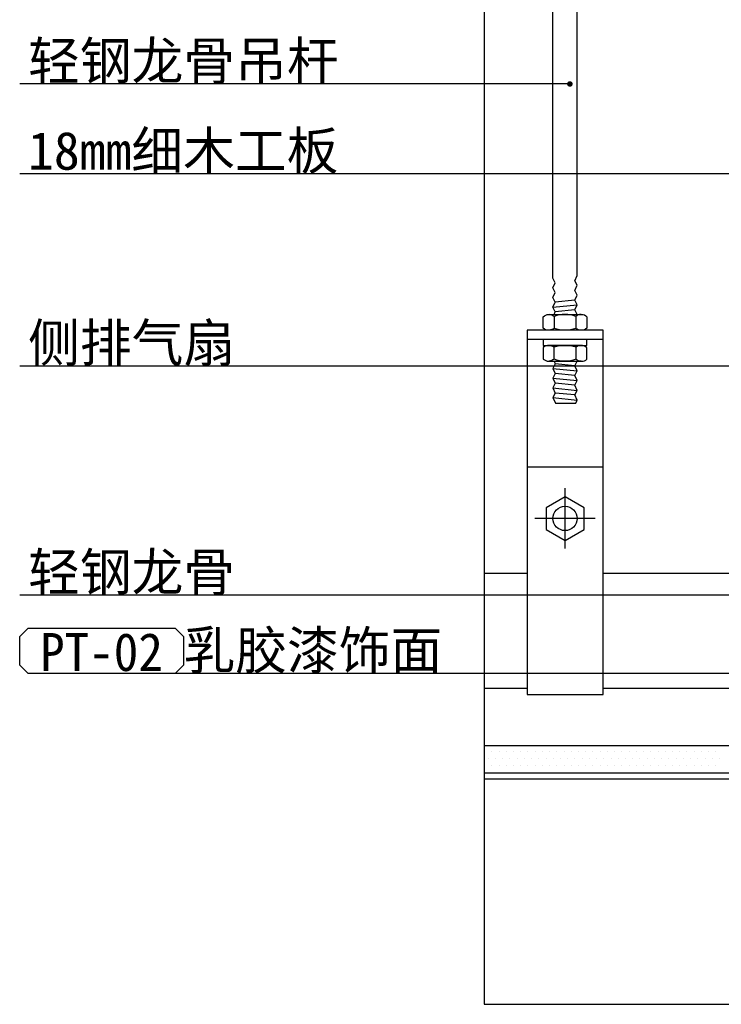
# Model space of a CAD drawing. Header units: millimetres. Extents: x -53 to 3023, y -53 to 2153.
# Tile 45 of 52: x 1389 to 1620, y 1534 to 1859. Entities that reach past the tile are written whole.
import ezdxf

# ---------------------------------------------------------------- set-up
doc = ezdxf.new("R2010")
doc.units = ezdxf.units.MM
doc.header["$LTSCALE"] = 5
doc.linetypes.add('DASH', pattern=[0.35, 0.25, -0.1])
doc.layers.get('Defpoints').update_dxf_attribs({"color": 8})
for name, color, linetype in [('8', 8, 'Continuous'), ('A-建筑-拆墙', 251, 'Continuous'), ('E--图例', 3, 'Continuous'), ('E-文本', 7, 'Continuous'), ('F-文本', 61, 'Continuous'), ('Q-立面-完成面造型线', 6, 'Continuous'), ('Q-立面-次粗线', 31, 'Continuous'), ('Q-立面-粗线', 30, 'Continuous')]:
    doc.layers.add(name, color=color, linetype=linetype)
doc.styles.add('-宋体', font='SimSun.ttf', dxfattribs={"width": 0.8})
doc.styles.get("Standard").update_dxf_attribs({"font": 'SimSun.ttf'})
doc.styles.add('TXT', font='gbenor.shx', dxfattribs={"width": 0.7})
doc.dimstyles.new('1', dxfattribs={"dimscale": 0, "dimtxt": 2.5, "dimasz": 1.5, "dimexe": 1, "dimexo": 0, "dimgap": 0.3, "dimtad": 1, "dimdec": 0, "dimzin": 0, "dimdsep": 46, "dimtxsty": 'Standard', "dimblk": 'ARCHTICK', "dimcen": 0.09, "dimclrd": 8, "dimclre": 8, "dimclrt": 4, "dimadec": 0, "dimazin": 0, "dimtfac": 1, "dimtdec": 0, "dimtix": 1, "dimtofl": 0, "dimtmove": 2, "dimatfit": 3, "dimldrblk": 'DOTSMALL', "dimfxl": 5, "dimfxlon": 1, "dimtolj": 1, "dimtzin": 0, "dimarcsym": 0})

# ---------------------------------------------------------------- blocks, each defined once
blk = doc.blocks.new('A$C09D450D1')
at = {"layer": '8'}
for p, q in [((-50, 24.00000000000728), (-50, 58.00000000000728)), ((-50, 58.00000000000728), (0, 58.00000000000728)), ((0, 58.00000000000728), (0, 24.00000000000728)), ((-42, 26.85973027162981), (-42, 51.32409618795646)), ((-42, 51.32409618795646), (-8, 51.32409618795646)), ((-8, 51.32409618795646), (-8, 26.85973027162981)), ((-36.5, 23.85973027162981), (-42, 26.85973027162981)), ((-8, 26.85973027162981), (-13.5, 23.85973027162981)), ((-41.5, 21.00000000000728), (-50, 24.00000000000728)), ((-36.5, 14.00000000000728), (-36.5, 23.85973027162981)), ((-13.5, 23.85973027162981), (-13.5, 14.00000000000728)), ((0, 24.00000000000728), (-8.5, 21.00000000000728)), ((-41.5, 16.00000000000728), (-41.5, 21.00000000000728)), ((-8.5, 21.00000000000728), (-8.5, 16.00000000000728)), ((-45, 19.00000000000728), (-50, 19.00000000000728)), ((-50, 19.00000000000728), (-50, 7.275957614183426e-12)), ((-49.5, 0.500000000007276), (-49.5, 18.50000000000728)), ((-49.5, 18.50000000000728), (-45.5, 18.50000000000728)), ((-45.5, 18.50000000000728), (-45.5, 16.00000000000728)), ((-45, 16.00000000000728), (-45, 19.00000000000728)), ((-43.24737165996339, 16.67150232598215), (-42.51483333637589, 17.99999912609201)), ((-42.9966365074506, 16.02577210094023), (-43.24737165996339, 16.67150232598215)), ((-42.51483333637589, 17.99999912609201), (-41.87799733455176, 17.1789917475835)), ((-41.87799733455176, 17.1789917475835), (-42.03991536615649, 16.38033246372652)), ((-42.03991536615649, 16.38033246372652), (-41.76638301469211, 15.74305086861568)), ((-7.960084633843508, 16.38033246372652), (-8.23361698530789, 15.74305086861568)), ((-7.485166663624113, 17.99999912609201), (-8.122002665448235, 17.1789917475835)), ((-8.122002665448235, 17.1789917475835), (-7.960084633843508, 16.38033246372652)), ((-6.752628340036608, 16.67150232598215), (-7.485166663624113, 17.99999912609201)), ((-7.003363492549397, 16.02577210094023), (-6.752628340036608, 16.67150232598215)), ((0, 19.00000000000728), (-5, 19.00000000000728)), ((-5, 19.00000000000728), (-5, 16.00000000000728)), ((-4.5, 16.00000000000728), (-4.5, 18.50000000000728)), ((-4.5, 18.50000000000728), (-0.5, 18.50000000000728)), ((-0.5, 18.50000000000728), (-0.5, 0.500000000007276)), ((0, 7.275957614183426e-12), (0, 19.00000000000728)), ((-49.5, 8.000000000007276), (-49.5, 16.00000000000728)), ((-49.5, 16.00000000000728), (-41.5, 16.00000000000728)), ((-45.5, 16.00000000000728), (-45, 16.00000000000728)), ((-43.58039222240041, 12.07450314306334), (-43.16856821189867, 13.00744412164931)), ((-43.42972656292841, 13.64931151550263), (-43.11061115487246, 14.50622806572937)), ((-43.16856821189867, 13.00744412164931), (-43.42972656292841, 13.64931151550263)), ((-43.31575191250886, 15.1688555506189), (-42.9966365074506, 16.02577210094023)), ((-43.11061115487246, 14.50622806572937), (-43.31575191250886, 15.1688555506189)), ((-41.76638301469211, 15.74305086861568), (-41.9627098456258, 14.93163970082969)), ((-41.9627098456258, 14.93163970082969), (-41.64359443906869, 14.31125116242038)), ((-41.64359443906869, 14.31125116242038), (-41.8143465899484, 13.50931795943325)), ((-41.8143465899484, 13.50931795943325), (-41.48287986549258, 12.85184014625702)), ((-13.5, 14.00000000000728), (-36.5, 14.00000000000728)), ((-8.1856534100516, 13.50931795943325), (-8.517120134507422, 12.85184014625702)), ((-8.5, 16.00000000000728), (-0.5, 16.00000000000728)), ((-8.037290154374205, 14.93163970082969), (-8.356405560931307, 14.31125116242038)), ((-8.356405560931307, 14.31125116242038), (-8.1856534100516, 13.50931795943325)), ((-8.23361698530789, 15.74305086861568), (-8.037290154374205, 14.93163970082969)), ((-6.684248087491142, 15.1688555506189), (-7.003363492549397, 16.02577210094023)), ((-6.889388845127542, 14.50622806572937), (-6.684248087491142, 15.1688555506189)), ((-6.570273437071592, 13.64931151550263), (-6.889388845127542, 14.50622806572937)), ((-6.831431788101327, 13.00744412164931), (-6.570273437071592, 13.64931151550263)), ((-6.419607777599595, 12.07450314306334), (-6.831431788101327, 13.00744412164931)), ((-5, 16.00000000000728), (-4.5, 16.00000000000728)), ((-0.5, 16.00000000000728), (-0.5, 8.000000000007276)), ((-43.76483335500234, 8.816665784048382), (-43.25257408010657, 9.794730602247)), ((-43.68969401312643, 10.45849440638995), (-43.2253570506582, 11.42575978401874)), ((-43.25257408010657, 9.794730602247), (-43.68969401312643, 10.45849440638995)), ((-43.2253570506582, 11.42575978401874), (-43.58039222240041, 12.07450314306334)), ((-41.48287986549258, 12.85184014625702), (-41.77268053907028, 11.96412095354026)), ((-41.77268053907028, 11.96412095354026), (-41.35352561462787, 11.31066907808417)), ((-41.35352561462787, 11.31066907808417), (-41.74901803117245, 10.34561960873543)), ((-41.74901803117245, 10.34561960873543), (-41.26483331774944, 9.666665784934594)), ((-8.250981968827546, 10.34561960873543), (-8.735166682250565, 9.666665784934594)), ((-8.22731946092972, 11.96412095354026), (-8.64647438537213, 11.31066907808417)), ((-8.64647438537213, 11.31066907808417), (-8.250981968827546, 10.34561960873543)), ((-8.517120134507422, 12.85184014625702), (-8.22731946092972, 11.96412095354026)), ((-6.774642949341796, 11.42575978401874), (-6.419607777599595, 12.07450314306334)), ((-6.310305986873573, 10.45849440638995), (-6.774642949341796, 11.42575978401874)), ((-6.747425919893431, 9.794730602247), (-6.310305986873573, 10.45849440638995)), ((-6.235166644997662, 8.816665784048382), (-6.747425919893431, 9.794730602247)), ((-0.5, 8.000000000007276), (-49.5, 8.000000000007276)), ((-43.34816668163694, 8.129165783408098), (-43.76483335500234, 8.816665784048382)), ((-43.76483335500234, 7.141665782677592), (-43.34816668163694, 8.129165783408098)), ((-43.34816668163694, 6.43749911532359), (-43.76483335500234, 7.141665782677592)), ((-41.26483331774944, 7.999999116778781), (-41.68149998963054, 7.037499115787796)), ((-41.68149998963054, 7.037499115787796), (-41.26483331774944, 6.333332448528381)), ((-41.26483331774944, 9.666665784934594), (-41.65649999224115, 8.704165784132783)), ((-41.65649999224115, 8.704165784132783), (-41.26483331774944, 7.999999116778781)), ((-8.735166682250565, 9.666665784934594), (-8.343500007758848, 8.704165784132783)), ((-8.343500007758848, 8.704165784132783), (-8.735166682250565, 7.999999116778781)), ((-8.735166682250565, 7.999999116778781), (-8.318500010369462, 7.037499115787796)), ((-8.318500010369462, 7.037499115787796), (-8.735166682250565, 6.333332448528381)), ((-6.65183331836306, 8.129165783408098), (-6.235166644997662, 8.816665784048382)), ((-6.235166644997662, 7.141665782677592), (-6.65183331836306, 8.129165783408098)), ((-6.65183331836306, 6.43749911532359), (-6.235166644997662, 7.141665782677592)), ((-43.76483335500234, 5.474999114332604), (-43.34816668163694, 6.43749911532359)), ((-43.34816668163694, 4.77083244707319), (-43.76483335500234, 5.474999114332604)), ((-43.76483335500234, 3.799999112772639), (-43.34816668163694, 4.77083244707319)), ((-43.34816668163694, 3.104165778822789), (-43.76483335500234, 3.799999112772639)), ((-41.26483331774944, 6.333332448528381), (-41.68149998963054, 5.370832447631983)), ((-41.68149998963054, 5.370832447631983), (-41.26483331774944, 4.666665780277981)), ((-41.26483331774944, 4.666665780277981), (-41.68149998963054, 3.695832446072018)), ((-41.68149998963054, 3.695832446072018), (-41.26483331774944, 2.991665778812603)), ((-8.735166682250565, 6.333332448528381), (-8.318500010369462, 5.370832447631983)), ((-8.318500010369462, 5.370832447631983), (-8.735166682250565, 4.666665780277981)), ((-8.735166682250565, 4.666665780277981), (-8.318500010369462, 3.695832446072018)), ((-8.318500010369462, 3.695832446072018), (-8.735166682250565, 2.991665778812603)), ((-6.235166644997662, 5.474999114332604), (-6.65183331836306, 6.43749911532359)), ((-6.65183331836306, 4.77083244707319), (-6.235166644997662, 5.474999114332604)), ((-6.235166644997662, 3.799999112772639), (-6.65183331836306, 4.77083244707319)), ((-6.65183331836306, 3.104165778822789), (-6.235166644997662, 3.799999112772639)), ((-50, 7.275957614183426e-12), (-37, 7.275957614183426e-12)), ((-37.0811388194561, 0.500000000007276), (-49.5, 0.500000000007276)), ((-43.76483335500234, 2.141665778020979), (-43.34816668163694, 3.104165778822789)), ((-43.76483335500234, 2.141665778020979), (-43.76483335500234, 2.141665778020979)), ((-43.76483335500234, -5.625000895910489), (-43.76483335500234, 2.141665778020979)), ((-41.26483331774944, 2.991665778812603), (-41.68149998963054, 2.062499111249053)), ((-41.68149998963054, 2.062499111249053), (-41.26483331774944, 1.333332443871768)), ((-41.26483331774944, 1.333332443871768), (-41.26483331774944, -5.625000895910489)), ((-34, 1.527046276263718), (-37.0811388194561, 0.500000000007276)), ((-37, 7.275957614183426e-12), (-34, 1.000000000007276)), ((-31, 0.527046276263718), (-34, 1.527046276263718)), ((-34, 1.000000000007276), (-31, 7.275957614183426e-12)), ((-28, 1.527046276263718), (-31, 0.527046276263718)), ((-31, 7.275957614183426e-12), (-28, 1.000000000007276)), ((-25, 0.527046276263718), (-28, 1.527046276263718)), ((-28, 1.000000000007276), (-25, 7.275957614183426e-12)), ((-22, 1.527046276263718), (-25, 0.527046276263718)), ((-25, 7.275957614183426e-12), (-22, 1.000000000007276)), ((-19, 0.527046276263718), (-22, 1.527046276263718)), ((-22, 1.000000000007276), (-19, 7.275957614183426e-12)), ((-16, 1.527046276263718), (-19, 0.527046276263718)), ((-19, 7.275957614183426e-12), (-16, 1.000000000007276)), ((-12.91886116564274, 0.500000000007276), (-16, 1.527046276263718)), ((-16, 1.000000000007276), (-13, 7.275957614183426e-12)), ((-13, 7.275957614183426e-12), (0, 7.275957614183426e-12)), ((-0.5, 0.500000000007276), (-12.91886116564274, 0.500000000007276)), ((-8.735166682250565, 2.991665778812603), (-8.318500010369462, 2.062499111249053)), ((-8.318500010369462, 2.062499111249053), (-8.735166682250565, 1.333332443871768)), ((-8.735166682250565, 1.333332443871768), (-8.735166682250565, -5.625000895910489)), ((-6.235166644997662, 2.141665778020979), (-6.65183331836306, 3.104165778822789)), ((-6.235166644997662, 2.141665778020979), (-6.235166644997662, 2.141665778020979)), ((-6.235166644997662, -5.625000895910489), (-6.235166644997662, 2.141665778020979)), ((-45.01483337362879, -7.000000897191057), (-43.76483335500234, -5.625000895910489)), ((-41.26483331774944, -5.625000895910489), (-40.01483329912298, -7.000000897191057)), ((-8.735166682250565, -5.625000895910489), (-9.985166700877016, -7.000000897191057)), ((-4.98516662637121, -7.000000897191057), (-6.235166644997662, -5.625000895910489)), ((-40.01483329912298, -7.000000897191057), (-45.01483337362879, -7.000000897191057)), ((-9.985166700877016, -7.000000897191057), (-4.98516662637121, -7.000000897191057))]:
    blk.add_line(p, q, dxfattribs=at)
blk = doc.blocks.new('*E25')
at = {"layer": '8'}
for p, q in [((5.978216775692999, 30.73439037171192, 9.99999993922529e-09), (4.682978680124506, 30.60486656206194, 9.99999993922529e-09)), ((4.530597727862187, 30.26962846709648, 9.99999993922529e-09), (6.130597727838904, 30.42962846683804, 9.99999993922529e-09)), ((5.978216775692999, 30.09439037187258, 9.99999993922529e-09), (4.682978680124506, 29.9648665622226, 9.99999993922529e-09)), ((4.610349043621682, 29.66483887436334, 9.99999993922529e-09), (4.610349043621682, 28.87475091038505, 9.99999993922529e-09)), ((6.050846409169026, 29.66483887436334, 9.99999993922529e-09), (6.050846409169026, 28.87475091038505, 9.99999993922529e-09)), ((7.830597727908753, 28.15000017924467, 9.99999993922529e-09), (2.830597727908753, 28.15000017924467, 9.99999993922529e-09)), ((4.610534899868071, 26.83516148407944, 9.99999993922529e-09), (4.610534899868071, 27.62524944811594, 9.99999993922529e-09)), ((6.051032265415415, 26.83516148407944, 9.99999993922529e-09), (6.051032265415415, 27.62524944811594, 9.99999993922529e-09)), ((4.530783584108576, 26.2303718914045, 9.99999993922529e-09), (6.130783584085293, 26.07037189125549, 9.99999993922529e-09)), ((5.97840262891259, 26.40560998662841, 9.99999993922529e-09), (4.683164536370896, 26.53513379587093, 9.99999993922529e-09)), ((4.530783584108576, 25.5903718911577, 9.99999993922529e-09), (6.130783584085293, 25.43037189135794, 9.99999993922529e-09)), ((5.97840262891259, 25.76560998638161, 9.99999993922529e-09), (4.683164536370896, 25.89513379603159, 9.99999993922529e-09)), ((4.530783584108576, 24.95037189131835, 9.99999993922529e-09), (6.130783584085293, 24.79037189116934, 9.99999993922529e-09)), ((5.97840262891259, 25.12560998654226, 9.99999993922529e-09), (4.683164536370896, 25.25513379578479, 9.99999993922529e-09)), ((4.530783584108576, 24.31037189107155, 9.99999993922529e-09), (6.130783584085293, 24.15037189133, 9.99999993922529e-09)), ((5.97840262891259, 24.48560998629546, 9.99999993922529e-09), (4.683164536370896, 24.61513379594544, 9.99999993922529e-09)), ((4.694749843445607, 23.94964611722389, 9.99999993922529e-09), (6.030420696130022, 23.94964611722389, 9.99999993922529e-09)), ((2.830597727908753, 19.75000017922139, 9.99999993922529e-09), (7.830597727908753, 19.75000017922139, 9.99999993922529e-09)), ((5.330597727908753, 14.36414652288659, 9.99999993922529e-09), (5.330597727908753, 18.33585383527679, 9.99999993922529e-09)), ((7.316451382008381, 16.35000017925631, 9.99999993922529e-09), (3.344744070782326, 16.35000017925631, 9.99999993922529e-09)), ((0, 12.74319217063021, 9.99999993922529e-09), (2.830597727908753, 12.74319217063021, 9.99999993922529e-09)), ((7.830597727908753, 12.74319217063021, 9.99999993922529e-09), (47.33059772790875, 12.74319217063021, 9.99999993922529e-09)), ((2.830597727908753, 5.150000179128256, 9.99999993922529e-09), (0, 5.150000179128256, 9.99999993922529e-09)), ((47.33059772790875, 5.15000017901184, 9.99999993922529e-09), (7.830597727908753, 5.150000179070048, 9.99999993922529e-09))]:
    blk.add_line(p, q, dxfattribs=at)
at = {"layer": '8', "elevation": 9.99999993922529e-09}
for points in [[(4.603308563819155, 29.78959230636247), (4.682978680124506, 29.9648665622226), (4.530597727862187, 30.26962846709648), (4.682978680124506, 30.60486656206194), (4.530597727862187, 30.90962846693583), (4.682978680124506, 31.24486656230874), (4.530597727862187, 31.54962846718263), (4.682978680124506, 31.88486656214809), (4.530597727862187, 32.18962846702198), (4.5305974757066, 65.90841172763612)], [(6.130597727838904, 29.78962846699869), (5.978216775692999, 30.09439037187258), (6.130597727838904, 30.42962846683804), (5.978216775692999, 30.73439037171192), (6.130597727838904, 31.06962846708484), (5.978216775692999, 31.37439037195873), (6.130597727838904, 31.70962846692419), (5.978216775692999, 32.01439037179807), (6.130597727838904, 32.34962846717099), (6.130597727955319, 65.90841172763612)], [(3.890286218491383, 28.15000017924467), (3.890286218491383, 27.75000017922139), (6.771280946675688, 27.75000017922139), (6.771280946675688, 28.15000017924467)], [(4.603494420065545, 26.71040805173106), (4.683164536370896, 26.53513379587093), (4.530783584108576, 26.2303718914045), (4.683164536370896, 25.89513379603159), (4.530783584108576, 25.5903718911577), (4.683164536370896, 25.25513379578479), (4.530783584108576, 24.95037189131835), (4.683164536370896, 24.61513379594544), (4.530783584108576, 24.31037189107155), (4.694749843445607, 23.94964611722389)], [(6.030420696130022, 23.94964611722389), (6.130783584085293, 24.15037189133), (5.97840262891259, 24.48560998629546), (6.130783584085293, 24.79037189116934), (5.97840262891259, 25.12560998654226), (6.130783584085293, 25.43037189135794), (5.97840262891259, 25.76560998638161), (6.130783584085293, 26.07037189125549), (5.97840262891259, 26.40560998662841), (6.130783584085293, 26.71037189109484)]]:
    blk.add_lwpolyline(points, dxfattribs=at)
for points in [[(4.603308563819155, 29.78959230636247), (6.130597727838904, 29.78962846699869), (6.414873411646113, 29.78963519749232, -0.2264100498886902), (6.771095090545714, 29.64404708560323), (6.771095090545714, 28.89554269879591, -0.193582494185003), (6.383469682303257, 28.75000017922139), (6.010411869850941, 28.75000017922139), (4.650411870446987, 28.75000017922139), (4.277727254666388, 28.75000017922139, -0.2015784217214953), (3.890100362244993, 28.89554269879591), (3.890100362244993, 29.64404708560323, -0.2037215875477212), (4.246323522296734, 29.78958385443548)], [(4.603494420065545, 26.71040805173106), (6.130783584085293, 26.71037189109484), (6.415059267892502, 26.71036516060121, 0.2264100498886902), (6.771280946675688, 26.8559532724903), (6.771280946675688, 27.60445765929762, 0.193582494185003), (6.383655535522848, 27.75000017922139), (6.01059772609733, 27.75000017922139), (4.650597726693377, 27.75000017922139), (4.277913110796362, 27.75000017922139, 0.2015784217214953), (3.890286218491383, 27.60445765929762), (3.890286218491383, 26.8559532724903, 0.2037215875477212), (4.246509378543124, 26.71041650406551)]]:
    blk.add_lwpolyline(points, format="xyb", close=True, dxfattribs=at)
for points in [[(6.383469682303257, 29.789589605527, 0.2192943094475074), (6.050846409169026, 29.66483887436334, 0.1732050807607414), (4.610349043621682, 29.66483887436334, 0.1022420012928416), (4.277727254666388, 29.789589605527)], [(6.383469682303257, 28.75000017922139, -0.2192943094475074), (6.050846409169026, 28.87475091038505, -0.1732050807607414), (4.610349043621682, 28.87475091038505, -0.1022420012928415), (4.277727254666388, 28.75000017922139)], [(6.383655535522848, 27.75000017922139, 0.2192943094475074), (6.051032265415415, 27.62524944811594, 0.1732050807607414), (4.610534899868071, 27.62524944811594, 0.1022420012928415), (4.277913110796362, 27.75000017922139)], [(6.383655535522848, 26.71041075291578, -0.2192943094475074), (6.051032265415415, 26.83516148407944, -0.1732050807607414), (4.610534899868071, 26.83516148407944, -0.1022420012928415), (4.277913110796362, 26.71041075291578)]]:
    blk.add_lwpolyline(points, format="xyb", dxfattribs=at)
for points in [[(7.830597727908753, 4.750000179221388), (7.830597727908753, 28.75000017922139), (2.830597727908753, 28.75000017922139), (2.830597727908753, 4.750000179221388)], [(5.330597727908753, 17.78013379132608), (4.083090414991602, 17.05988510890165), (4.083090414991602, 15.6193877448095), (5.330597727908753, 14.89913906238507), (6.578105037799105, 15.6193877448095), (6.578105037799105, 17.05988510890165)]]:
    blk.add_lwpolyline(points, close=True, dxfattribs=at)
at = {"layer": '8'}
blk.add_circle((5.330597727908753, 16.35000017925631, 9.99999993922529e-09), 0.7999999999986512, dxfattribs=at)
at = {"layer": '8', "extrusion": (0, 0, -1), "xscale": 0.1999999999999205, "yscale": 0.1999999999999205, "zscale": -0.1999999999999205}
blk.add_blockref('A$C09D450D1', (-47.33059772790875, 1.400000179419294, -9.99999993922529e-09), dxfattribs=at)
blk = doc.blocks.new('_ArchTick')
at = {"color": 0, "linetype": 'ByBlock', "const_width": 0.15}
blk.add_lwpolyline([(-0.5, -0.5), (0.5, 0.5)], dxfattribs=at)
blk = doc.blocks.new('材料编号1')
at = {"layer": 'E--图例', "color": 3}
blk.add_lwpolyline([(8.715155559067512, -1.898066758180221), (8.715155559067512, -0.6366033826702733), (8.345887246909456, -0.2673350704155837), (1.889200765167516, -0.2673350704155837), (1.519932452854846, -0.6366033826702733), (1.519932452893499, -1.898066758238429), (1.889200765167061, -2.267335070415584), (8.345887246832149, -2.26733507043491)], close=True, dxfattribs=at)
at = {"layer": 'E-文本', "style": 'TXT', "width": 0.7}
blk.add_attdef('编号', (1.608281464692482, -2.295733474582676), '', height=2, dxfattribs=at)
blk = doc.blocks.new('0')
at = {"layer": 'Defpoints', "linetype": 'Continuous'}
blk.add_lwpolyline([(-535083.1927045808, 505345.3608011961), (-534905.5166143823, 505345.3608011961), (-534905.5166143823, 505426.9268031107), (-535083.1927045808, 505426.9268031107)], close=True, dxfattribs=at)
at = {"layer": 'Q-立面-完成面造型线', "ltscale": 0.1999999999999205}
blk.add_line((-535083.1927045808, 505360.218391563, 1.378868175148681), (-534979.0248296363, 505360.218391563, 1.378868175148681), dxfattribs=at)
at = {"layer": 'Q-立面-次粗线', "ltscale": 0.1999999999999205}
for p, q in [((-535083.1927045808, 505362.418391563, 1.378868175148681), (-534979.4248296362, 505362.418391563, 1.378868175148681)), ((-535083.165665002, 505362.047141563, 1.378868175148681), (-535083.165665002, 505362.047141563, 1.378868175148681)), ((-535082.689415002, 505362.047141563, 1.378868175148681), (-535082.689415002, 505362.047141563, 1.378868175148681)), ((-535082.2131650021, 505362.047141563, 1.378868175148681), (-535082.2131650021, 505362.047141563, 1.378868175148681)), ((-535081.7369150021, 505362.047141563, 1.378868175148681), (-535081.7369150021, 505362.047141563, 1.378868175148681)), ((-535081.2606650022, 505362.047141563, 1.378868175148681), (-535081.2606650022, 505362.047141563, 1.378868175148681)), ((-535080.7844150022, 505362.047141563, 1.378868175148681), (-535080.7844150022, 505362.047141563, 1.378868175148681)), ((-535080.3081650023, 505362.047141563, 1.378868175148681), (-535080.3081650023, 505362.047141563, 1.378868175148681)), ((-535079.8319150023, 505362.047141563, 1.378868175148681), (-535079.8319150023, 505362.047141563, 1.378868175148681)), ((-535079.3556650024, 505362.047141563, 1.378868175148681), (-535079.3556650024, 505362.047141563, 1.378868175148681)), ((-535078.8794150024, 505362.047141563, 1.378868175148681), (-535078.8794150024, 505362.047141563, 1.378868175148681)), ((-535078.4031650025, 505362.047141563, 1.378868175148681), (-535078.4031650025, 505362.047141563, 1.378868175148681)), ((-535077.9269150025, 505362.047141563, 1.378868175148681), (-535077.9269150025, 505362.047141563, 1.378868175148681)), ((-535077.4506650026, 505362.047141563, 1.378868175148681), (-535077.4506650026, 505362.047141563, 1.378868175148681)), ((-535076.9744150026, 505362.047141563, 1.378868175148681), (-535076.9744150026, 505362.047141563, 1.378868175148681)), ((-535076.4981650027, 505362.047141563, 1.378868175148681), (-535076.4981650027, 505362.047141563, 1.378868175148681)), ((-535076.0219150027, 505362.047141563, 1.378868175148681), (-535076.0219150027, 505362.047141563, 1.378868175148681)), ((-535075.5456650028, 505362.047141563, 1.378868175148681), (-535075.5456650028, 505362.047141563, 1.378868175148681)), ((-535075.0694150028, 505362.047141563, 1.378868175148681), (-535075.0694150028, 505362.047141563, 1.378868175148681)), ((-535074.5931650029, 505362.047141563, 1.378868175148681), (-535074.5931650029, 505362.047141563, 1.378868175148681)), ((-535074.1169150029, 505362.047141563, 1.378868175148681), (-535074.1169150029, 505362.047141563, 1.378868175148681)), ((-535073.640665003, 505362.047141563, 1.378868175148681), (-535073.640665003, 505362.047141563, 1.378868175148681)), ((-535073.164415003, 505362.047141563, 1.378868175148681), (-535073.164415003, 505362.047141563, 1.378868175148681)), ((-535072.6881650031, 505362.047141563, 1.378868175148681), (-535072.6881650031, 505362.047141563, 1.378868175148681)), ((-535072.2119150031, 505362.047141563, 1.378868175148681), (-535072.2119150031, 505362.047141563, 1.378868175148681)), ((-535071.7356650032, 505362.047141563, 1.378868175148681), (-535071.7356650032, 505362.047141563, 1.378868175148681)), ((-535071.2594150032, 505362.047141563, 1.378868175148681), (-535071.2594150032, 505362.047141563, 1.378868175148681)), ((-535070.7831650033, 505362.047141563, 1.378868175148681), (-535070.7831650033, 505362.047141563, 1.378868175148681)), ((-535070.3069150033, 505362.047141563, 1.378868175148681), (-535070.3069150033, 505362.047141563, 1.378868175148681)), ((-535069.8306650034, 505362.047141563, 1.378868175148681), (-535069.8306650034, 505362.047141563, 1.378868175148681)), ((-535069.3544150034, 505362.047141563, 1.378868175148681), (-535069.3544150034, 505362.047141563, 1.378868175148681)), ((-535068.8781650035, 505362.047141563, 1.378868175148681), (-535068.8781650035, 505362.047141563, 1.378868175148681)), ((-535068.4019150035, 505362.047141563, 1.378868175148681), (-535068.4019150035, 505362.047141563, 1.378868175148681)), ((-535067.9256650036, 505362.047141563, 1.378868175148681), (-535067.9256650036, 505362.047141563, 1.378868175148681)), ((-535082.927540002, 505361.570891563, 1.378868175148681), (-535082.927540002, 505361.570891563, 1.378868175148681)), ((-535082.4512900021, 505361.570891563, 1.378868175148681), (-535082.4512900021, 505361.570891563, 1.378868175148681)), ((-535081.9750400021, 505361.570891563, 1.378868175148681), (-535081.9750400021, 505361.570891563, 1.378868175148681)), ((-535081.4987900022, 505361.570891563, 1.378868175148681), (-535081.4987900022, 505361.570891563, 1.378868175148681)), ((-535081.0225400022, 505361.570891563, 1.378868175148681), (-535081.0225400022, 505361.570891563, 1.378868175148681)), ((-535080.5462900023, 505361.570891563, 1.378868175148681), (-535080.5462900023, 505361.570891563, 1.378868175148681)), ((-535080.0700400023, 505361.570891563, 1.378868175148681), (-535080.0700400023, 505361.570891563, 1.378868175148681)), ((-535079.5937900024, 505361.570891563, 1.378868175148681), (-535079.5937900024, 505361.570891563, 1.378868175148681)), ((-535079.1175400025, 505361.570891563, 1.378868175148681), (-535079.1175400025, 505361.570891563, 1.378868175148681)), ((-535078.6412900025, 505361.570891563, 1.378868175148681), (-535078.6412900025, 505361.570891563, 1.378868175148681)), ((-535078.1650400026, 505361.570891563, 1.378868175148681), (-535078.1650400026, 505361.570891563, 1.378868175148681)), ((-535077.6887900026, 505361.570891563, 1.378868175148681), (-535077.6887900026, 505361.570891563, 1.378868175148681)), ((-535077.2125400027, 505361.570891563, 1.378868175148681), (-535077.2125400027, 505361.570891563, 1.378868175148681)), ((-535076.7362900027, 505361.570891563, 1.378868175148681), (-535076.7362900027, 505361.570891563, 1.378868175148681)), ((-535076.2600400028, 505361.570891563, 1.378868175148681), (-535076.2600400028, 505361.570891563, 1.378868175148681)), ((-535075.7837900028, 505361.570891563, 1.378868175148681), (-535075.7837900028, 505361.570891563, 1.378868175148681)), ((-535075.3075400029, 505361.570891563, 1.378868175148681), (-535075.3075400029, 505361.570891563, 1.378868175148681)), ((-535074.8312900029, 505361.570891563, 1.378868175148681), (-535074.8312900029, 505361.570891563, 1.378868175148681)), ((-535074.355040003, 505361.570891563, 1.378868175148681), (-535074.355040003, 505361.570891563, 1.378868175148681)), ((-535073.878790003, 505361.570891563, 1.378868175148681), (-535073.878790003, 505361.570891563, 1.378868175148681)), ((-535073.4025400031, 505361.570891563, 1.378868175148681), (-535073.4025400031, 505361.570891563, 1.378868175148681)), ((-535072.9262900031, 505361.570891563, 1.378868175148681), (-535072.9262900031, 505361.570891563, 1.378868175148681)), ((-535072.4500400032, 505361.570891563, 1.378868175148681), (-535072.4500400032, 505361.570891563, 1.378868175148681)), ((-535071.9737900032, 505361.570891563, 1.378868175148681), (-535071.9737900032, 505361.570891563, 1.378868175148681)), ((-535071.4975400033, 505361.570891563, 1.378868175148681), (-535071.4975400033, 505361.570891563, 1.378868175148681)), ((-535071.0212900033, 505361.570891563, 1.378868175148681), (-535071.0212900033, 505361.570891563, 1.378868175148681)), ((-535070.5450400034, 505361.570891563, 1.378868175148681), (-535070.5450400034, 505361.570891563, 1.378868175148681)), ((-535070.0687900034, 505361.570891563, 1.378868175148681), (-535070.0687900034, 505361.570891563, 1.378868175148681)), ((-535069.5925400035, 505361.570891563, 1.378868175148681), (-535069.5925400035, 505361.570891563, 1.378868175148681)), ((-535069.1162900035, 505361.570891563, 1.378868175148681), (-535069.1162900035, 505361.570891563, 1.378868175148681)), ((-535068.6400400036, 505361.570891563, 1.378868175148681), (-535068.6400400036, 505361.570891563, 1.378868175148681)), ((-535068.1637900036, 505361.570891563, 1.378868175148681), (-535068.1637900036, 505361.570891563, 1.378868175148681)), ((-535067.6875400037, 505361.570891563, 1.378868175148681), (-535067.6875400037, 505361.570891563, 1.378868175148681)), ((-535083.1927045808, 505360.618391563, 1.378868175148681), (-534979.4248296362, 505360.618391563, 1.378868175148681)), ((-535083.165665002, 505361.094641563, 1.378868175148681), (-535083.165665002, 505361.094641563, 1.378868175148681)), ((-535082.689415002, 505361.094641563, 1.378868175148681), (-535082.689415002, 505361.094641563, 1.378868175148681)), ((-535082.2131650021, 505361.094641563, 1.378868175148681), (-535082.2131650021, 505361.094641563, 1.378868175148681)), ((-535081.7369150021, 505361.094641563, 1.378868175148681), (-535081.7369150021, 505361.094641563, 1.378868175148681)), ((-535081.2606650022, 505361.094641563, 1.378868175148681), (-535081.2606650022, 505361.094641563, 1.378868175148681)), ((-535080.7844150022, 505361.094641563, 1.378868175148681), (-535080.7844150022, 505361.094641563, 1.378868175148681)), ((-535080.3081650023, 505361.094641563, 1.378868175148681), (-535080.3081650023, 505361.094641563, 1.378868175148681)), ((-535079.8319150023, 505361.094641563, 1.378868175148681), (-535079.8319150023, 505361.094641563, 1.378868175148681)), ((-535079.3556650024, 505361.094641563, 1.378868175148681), (-535079.3556650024, 505361.094641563, 1.378868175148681)), ((-535078.8794150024, 505361.094641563, 1.378868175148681), (-535078.8794150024, 505361.094641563, 1.378868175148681)), ((-535078.4031650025, 505361.094641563, 1.378868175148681), (-535078.4031650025, 505361.094641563, 1.378868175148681)), ((-535077.9269150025, 505361.094641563, 1.378868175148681), (-535077.9269150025, 505361.094641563, 1.378868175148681)), ((-535077.4506650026, 505361.094641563, 1.378868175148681), (-535077.4506650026, 505361.094641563, 1.378868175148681)), ((-535076.9744150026, 505361.094641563, 1.378868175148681), (-535076.9744150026, 505361.094641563, 1.378868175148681)), ((-535076.4981650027, 505361.094641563, 1.378868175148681), (-535076.4981650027, 505361.094641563, 1.378868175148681)), ((-535076.0219150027, 505361.094641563, 1.378868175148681), (-535076.0219150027, 505361.094641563, 1.378868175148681)), ((-535075.5456650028, 505361.094641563, 1.378868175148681), (-535075.5456650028, 505361.094641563, 1.378868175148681)), ((-535075.0694150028, 505361.094641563, 1.378868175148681), (-535075.0694150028, 505361.094641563, 1.378868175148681)), ((-535074.5931650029, 505361.094641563, 1.378868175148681), (-535074.5931650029, 505361.094641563, 1.378868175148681)), ((-535074.1169150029, 505361.094641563, 1.378868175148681), (-535074.1169150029, 505361.094641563, 1.378868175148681)), ((-535073.640665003, 505361.094641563, 1.378868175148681), (-535073.640665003, 505361.094641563, 1.378868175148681)), ((-535073.164415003, 505361.094641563, 1.378868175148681), (-535073.164415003, 505361.094641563, 1.378868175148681)), ((-535072.6881650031, 505361.094641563, 1.378868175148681), (-535072.6881650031, 505361.094641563, 1.378868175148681)), ((-535072.2119150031, 505361.094641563, 1.378868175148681), (-535072.2119150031, 505361.094641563, 1.378868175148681)), ((-535071.7356650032, 505361.094641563, 1.378868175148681), (-535071.7356650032, 505361.094641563, 1.378868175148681)), ((-535071.2594150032, 505361.094641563, 1.378868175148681), (-535071.2594150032, 505361.094641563, 1.378868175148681)), ((-535070.7831650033, 505361.094641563, 1.378868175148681), (-535070.7831650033, 505361.094641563, 1.378868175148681)), ((-535070.3069150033, 505361.094641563, 1.378868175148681), (-535070.3069150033, 505361.094641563, 1.378868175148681)), ((-535069.8306650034, 505361.094641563, 1.378868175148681), (-535069.8306650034, 505361.094641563, 1.378868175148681)), ((-535069.3544150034, 505361.094641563, 1.378868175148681), (-535069.3544150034, 505361.094641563, 1.378868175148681)), ((-535068.8781650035, 505361.094641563, 1.378868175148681), (-535068.8781650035, 505361.094641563, 1.378868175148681)), ((-535068.4019150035, 505361.094641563, 1.378868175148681), (-535068.4019150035, 505361.094641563, 1.378868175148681)), ((-535067.9256650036, 505361.094641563, 1.378868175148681), (-535067.9256650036, 505361.094641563, 1.378868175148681))]:
    blk.add_line(p, q, dxfattribs=at)
at = {"layer": 'Q-立面-粗线', "linetype": 'DASH', "ltscale": 5}
blk.add_lwpolyline([(-535083.1927045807, 505345.3608011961), (-534905.5166143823, 505345.3608011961), (-534905.5166143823, 505426.9268031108), (-535083.1927045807, 505426.9268031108)], close=True, dxfattribs=at)
at = {"layer": '8', "ltscale": 0.1999999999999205}
blk.add_blockref('*E25', (-535083.1927045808, 505361.0183913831, 1.378868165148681), dxfattribs=at)
at = {"layer": 'F-文本', "color": 43}
ref = blk.add_blockref('材料编号1', (-535116.0723201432, 505366.7446074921), dxfattribs=dict(at, xscale=-1.5, yscale=1.5, zscale=1.5, rotation=180))
ref.add_attrib('编号', 'PT-02', (-535112.4502878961, 505367.3221104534), dxfattribs={"color": 7, "height": 2.5, "style": '-宋体', "width": 0.9515624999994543})
at = {"layer": 'E-文本', "char_height": 2.5, "width": 67.27353787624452, "attachment_point": 7, "style": '-宋体'}
for s, insert in [('{\\W1;轻钢龙骨吊杆}', (-535113.2385189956, 505405.994209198)), ('{\\W1;18mm细木工板}', (-535113.2385189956, 505400.0653726)), ('{\\W1;侧排气扇}', (-535113.2385189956, 505387.4109998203)), ('{\\W1;轻钢龙骨}', (-535113.2385189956, 505372.3173606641)), ('{\\W1;乳胶漆饰面}', (-535102.9995868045, 505367.1456100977))]:
    blk.add_mtext(s, dxfattribs=dict(at, insert=insert))
at = {"layer": 'A-建筑-拆墙'}
for points in [[(-535077.5462217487, 505405.994209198), (-535113.7924214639, 505405.994209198)], [(-535023.1640671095, 505400.0653726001), (-535113.7924214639, 505400.0653726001)], [(-535023.1640671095, 505387.4109998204), (-535113.7924214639, 505387.4109998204)], [(-535035.5408844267, 505372.3173606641), (-535113.7924214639, 505372.3173606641)], [(-535019.0399478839, 505367.1456100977), (-535103.5534892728, 505367.1456100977)]]:
    blk.add_leader(points, dimstyle='1', override={"dimscale": 0.4876327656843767, "dimasz": 0.75, "dimtad": 0, "dimldrblk": 'Dot'}, dxfattribs=at)

msp = doc.modelspace()

# ---------------------------------------------------------------- block references
at = {"xscale": 5, "yscale": 5, "zscale": 5}
msp.add_blockref('0', (2676958.211271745, -2525192.548285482), dxfattribs=at)

doc.saveas('drawing.dxf')
